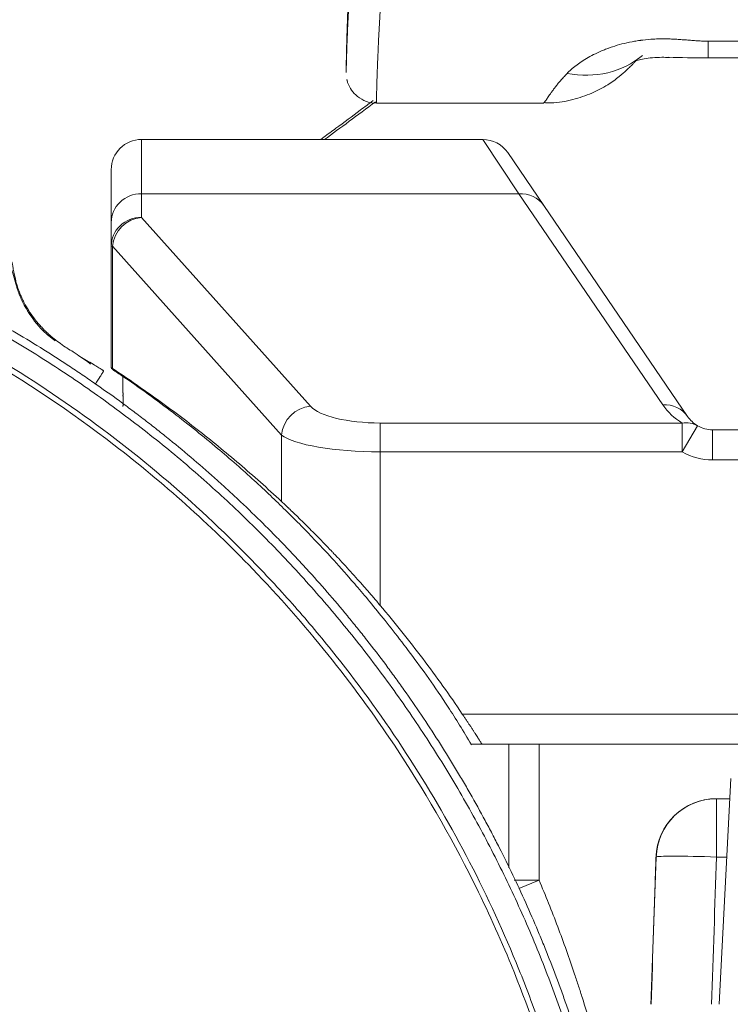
# Model space of a CAD drawing. Header units: millimetres. Extents: x -8 to 594, y 0 to 420.
# Tile 203 of 249: x 450.45 to 456.33, y 131.29 to 139.43. Entities that reach past the tile are written whole.
import ezdxf

# ---------------------------------------------------------------- set-up
doc = ezdxf.new("R2010")
doc.units = ezdxf.units.MM
doc.layers.add('1', color=7, linetype='Continuous', true_color=0xffffff)
doc.styles.add('Calibri', font='txt')
doc.dimstyles.get("Standard").update_dxf_attribs({"dimtxt": 0.18, "dimasz": 0.18, "dimexe": 0.18, "dimexo": 0.0625, "dimgap": 0.09, "dimtad": 0, "dimtih": 1, "dimtoh": 1, "dimdec": 4, "dimzin": 0, "dimdsep": 46, "dimtxsty": 'Standard', "dimcen": 0.09, "dimadec": 0, "dimazin": 0, "dimtfac": 1, "dimtdec": 4, "dimtofl": 0, "dimtmove": 0, "dimatfit": 3, "dimfxl": 0, "dimtolj": 1, "dimtzin": 0, "dimarcsym": 0})

# ---------------------------------------------------------------- blocks, each defined once
blk = doc.blocks.new('_U4')
at = {"layer": '1', "color": 18, "lineweight": 13}
for p, q in [((441.596, 117.4492), (441.596, 177.8884)), ((513.7049, 117.4492), (513.7049, 177.8884)), ((441.596, 175.8884), (471.2154, 175.8884)), ((513.7049, 175.8884), (483.6683, 175.8884))]:
    blk.add_line(p, q, dxfattribs=at)
at = {"layer": '1', "color": 18}
for points in [[(441.596, 175.8884), (445.096, 176.8262), (445.096, 174.9506)], [(513.7049, 175.8884), (510.2049, 174.9506), (510.2049, 176.8262)]]:
    blk.add_solid(points, dxfattribs=at)
at = {"layer": '1', "color": 18, "linetype": 'Continuous', "lineweight": 13, "char_height": 3.5, "attachment_point": 7, "line_spacing_factor": 1.399613, "style": 'Calibri'}
for s, insert in [('\\fCalibri|b0|i0;\\W1.0000;1.44', (472.9009, 172.9048)), ('\\fCalibri|b0|i0;\\W1.0000;DEFLATED TUBE WIDTH', (451.4174, 165.895))]:
    blk.add_mtext(s, dxfattribs=dict(at, insert=insert))

msp = doc.modelspace()

# ---------------------------------------------------------------- linework, layer by layer
at = {"layer": '1', "color": 155, "linetype": 'Continuous', "lineweight": 13}
for p, q in [((456.1492, 139.1189), (456.1492, 139.2562)), ((456.1492, 139.2562), (458.1492, 139.2562)), ((451.4586, 138.4438), (451.4586, 137.9954)), ((454.5811, 137.9954), (454.2833, 138.4438)), ((454.5811, 137.9954), (451.4586, 137.9954)), ((451.4586, 137.9954), (451.4586, 137.7993)), ((455.7717, 136.2501), (454.5811, 137.9954)), ((451.4586, 137.7993), (452.8573, 136.2385)), ((451.2086, 137.5612), (451.2183, 137.5612)), ((451.2183, 137.5612), (451.2183, 136.5501)), ((452.617, 136.0004), (451.2183, 137.5612)), ((453.4341, 136.0994), (455.9338, 136.0994)), ((453.4341, 136.0994), (453.4341, 135.8613)), ((455.9338, 136.0994), (455.9338, 135.8613)), ((456.0593, 136.0775), (455.9338, 135.8613)), ((456.1847, 135.7938), (456.1847, 136.0438)), ((452.617, 135.4515), (452.617, 136.0004)), ((455.9338, 135.8613), (453.4341, 135.8613)), ((453.4341, 135.8613), (453.4341, 134.5918)), ((475.0319, 135.7938), (456.1847, 135.7938)), ((454.1137, 133.6938), (475.0319, 133.6938)), ((454.7484, 133.4438), (454.7484, 132.3212)), ((456.2177, 132.5112), (456.2177, 132.9938)), ((456.3019, 132.5112), (456.2177, 132.5112)), ((454.7484, 132.3212), (454.5429, 132.3212)), ((454.5802, 132.2502), (454.7484, 132.3212))]:
    msp.add_line(p, q, dxfattribs=at)
at = {"layer": '1', "color": 155, "linetype": 'Continuous', "lineweight": 18}
for p, q in [((456.1492, 139.1189), (458.1492, 139.1189)), ((453.4026, 138.7438), (454.7869, 138.7438)), ((451.4586, 138.4438), (454.2833, 138.4438)), ((454.4898, 138.3347), (454.7876, 137.8981)), ((451.2086, 137.7573), (451.2086, 138.1938)), ((454.7876, 137.8981), (455.9782, 136.1529)), ((451.2086, 137.5612), (451.2086, 137.7573)), ((451.2086, 136.5565), (451.2086, 137.5612)), ((451.3056, 136.2433), (451.3057, 136.2394)), ((451.3057, 136.24), (451.3057, 136.2421)), ((451.3059, 136.2374), (451.3059, 136.2375)), ((456.1847, 136.0438), (475.0319, 136.0438)), ((475.0319, 133.4438), (454.2762, 133.4438)), ((454.4984, 132.4213), (454.4984, 133.4438)), ((456.2378, 131.2938), (456.3356, 133.1595)), ((456.2177, 132.9938), (456.327, 132.9938))]:
    msp.add_line(p, q, dxfattribs=at)
for centre, start, end in [((451.4586, 138.1938), 90, 180), ((454.2833, 138.1938), 34.30239, 90), ((456.1847, 136.2938), 214.30239, 239.87999), ((456.1847, 136.2938), 239.87999, 270)]:
    msp.add_arc(centre, 0.25, start, end, dxfattribs=at)
at = {"layer": '1', "color": 155, "linetype": 'Continuous', "lineweight": 13}
for centre, start, end in [((456.1847, 136.5319), 214.30239, 239.87999), ((456.1847, 136.2938), 239.87999, 270)]:
    msp.add_arc(centre, 0.5, start, end, dxfattribs=at)
for centre, major_axis, ratio, start_param, end_param in [((454.9799, 139.919), (-0.5917, 0.8061), 0.831409, 2.418299, 3.190698), ((451.4586, 137.7573), (0.25, 0), 0.952424, 1.570796, 3.141593), ((454.5811, 137.7573), (0.2065, 0.1409), 0.932481, 0, 1.004217), ((451.4586, 137.5612), (0.25, 0), 0.952424, 1.570796, 3.141593), ((451.4586, 137.5612), (0.1862, 0.1668), 0.918777, 0.882011, 2.3687), ((452.8573, 136.0004), (0.1862, 0.1668), 0.918777, 0.882011, 2.3687), ((453.4341, 136.2914), (-0.6, 0), 0.32, 0.279253, 1.570796), ((455.7717, 136.012), (0.2065, 0.1409), 0.932481, 0, 1.004217), ((455.9338, 135.8613), (-0.1255, -0.2162), 0.843155, 3.141593, 3.744264), ((453.4341, 136.0533), (-0.85, 0), 0.225882, 0.279253, 1.570796), ((456.2177, 132.4938), (0, -0.5), 0.999999, 3.141593, 4.677336), ((456.2177, 132.4938), (0.4997, -0.0175), 0.034878, 1.572017, 3.139948)]:
    msp.add_ellipse(centre, major_axis=major_axis, ratio=ratio, start_param=start_param, end_param=end_param, dxfattribs=at)
at = {"layer": '1', "color": 155, "linetype": 'Continuous', "lineweight": 18}
for centre, major_axis, ratio, start_param, end_param in [((456.1492, 139.138), (-0.5453, 0), 0.034902, 0.926868, 1.570796), ((456.2163, 132.4938), (0, -0.5), 0.999999, 3.151478, 4.677808)]:
    msp.add_ellipse(centre, major_axis=major_axis, ratio=ratio, start_param=start_param, end_param=end_param, dxfattribs=at)
for points, knots in [([(453.5585, 142.4138), (453.5462, 142.3608), (453.5222, 142.2549), (453.4993, 142.1488), (453.4825, 142.0693), (453.477, 142.0427), (453.4703, 142.0096), (453.4689, 142.0029), (453.4662, 141.9897), (453.4649, 141.983), (453.4608, 141.9631), (453.4582, 141.9499), (453.445, 141.8837), (453.4246, 141.7784), (453.396, 141.622), (453.3693, 141.4672), (453.3445, 141.314), (453.3292, 141.213), (453.3144, 141.1126), (453.3073, 141.0626), (453.2971, 140.9881), (453.2938, 140.9634), (453.2897, 140.9325), (453.2889, 140.9264), (453.2872, 140.9141), (453.2848, 140.8957), (453.2762, 140.8285), (453.263, 140.7206), (453.2471, 140.5809), (453.2329, 140.4454), (453.2203, 140.3141), (453.2128, 140.2293), (453.2058, 140.146), (453.2025, 140.1051), (453.1986, 140.0549), (453.1979, 140.0449), (453.1968, 140.0299), (453.1964, 140.025), (453.1957, 140.0151), (453.1939, 139.9904), (453.1921, 139.9661), (453.1882, 139.9087), (453.1833, 139.8344), (453.1771, 139.7291), (453.1719, 139.6302), (453.1675, 139.5376), (453.1651, 139.4801), (453.163, 139.4248), (453.162, 139.3982), (453.161, 139.3696), (453.1609, 139.3664), (453.1607, 139.3601), (453.1606, 139.357), (453.1603, 139.3476), (453.1597, 139.3292), (453.1591, 139.3116), (453.1581, 139.2772), (453.1569, 139.234), (453.1555, 139.1769), (453.1544, 139.1275), (453.1537, 139.0858), (453.1533, 139.0632), (453.1531, 139.0482), (453.153, 139.0435), (453.1529, 139.037), (453.1529, 139.0339), (453.1528, 139.0309), (453.1528, 139.029), (453.1528, 139.028), (453.1527, 139.0198), (453.1526, 139.0138), (453.1525, 139.0047), (453.1525, 138.9983), (453.1526, 138.9969), (453.1528, 139.0036), (453.1531, 139.0183), (453.1535, 139.0336), (453.1538, 139.0471), (453.1539, 139.052), (453.1541, 139.0585), (453.1541, 139.0598), (453.1542, 139.0625), (453.1542, 139.0639), (453.1543, 139.068), (453.1544, 139.0709), (453.1548, 139.0856), (453.1552, 139.0986), (453.156, 139.1273), (453.1569, 139.1585), (453.1587, 139.2128), (453.161, 139.2746), (453.164, 139.3438), (453.1664, 139.395), (453.168, 139.4287), (453.1685, 139.4389), (453.1691, 139.4492), (453.1694, 139.4562), (453.1696, 139.4597), (453.1705, 139.4773), (453.1713, 139.4916), (453.1737, 139.5354), (453.1755, 139.5656), (453.1793, 139.6281), (453.1835, 139.6926), (453.1908, 139.7953), (453.1993, 139.904), (453.2092, 140.0187), (453.2167, 140.0991), (453.2212, 140.1455), (453.2217, 140.1507), (453.2227, 140.161), (453.2233, 140.1663), (453.2248, 140.1819), (453.228, 140.2133), (453.2313, 140.2451), (453.2381, 140.3091), (453.2428, 140.3525), (453.2529, 140.4404), (453.2635, 140.5297), (453.2811, 140.6672), (453.3004, 140.8085), (453.3217, 140.9535), (453.3371, 141.0526), (453.3462, 141.109), (453.3472, 141.1153), (453.3493, 141.1279), (453.3523, 141.1468), (453.3596, 141.1909), (453.366, 141.2288), (453.379, 141.3048), (453.388, 141.3557), (453.4064, 141.4579), (453.4255, 141.5604), (453.4559, 141.7153), (453.4881, 141.8713), (453.5222, 142.0285), (453.5462, 142.134), (453.5585, 142.1869)], [0, 0, 0, 0, 0.015625, 0.03125, 0.03125, 0.039063, 0.039063, 0.041016, 0.041016, 0.042969, 0.042969, 0.046875, 0.046875, 0.0625, 0.078125, 0.09375, 0.109375, 0.125, 0.125, 0.140625, 0.140625, 0.148438, 0.148438, 0.150391, 0.150391, 0.152344, 0.15625, 0.171875, 0.1875, 0.203125, 0.21875, 0.234375, 0.234375, 0.25, 0.25, 0.253906, 0.253906, 0.255859, 0.255859, 0.257813, 0.265625, 0.265625, 0.28125, 0.296875, 0.3125, 0.328125, 0.34375, 0.34375, 0.359375, 0.359375, 0.361328, 0.361328, 0.363281, 0.363281, 0.367188, 0.375, 0.375, 0.390625, 0.40625, 0.421875, 0.4375, 0.453125, 0.453125, 0.460938, 0.460938, 0.464844, 0.466797, 0.466797, 0.46875, 0.46875, 0.484375, 0.484375, 0.5, 0.515625, 0.53125, 0.546875, 0.5625, 0.5625, 0.570313, 0.570313, 0.572266, 0.572266, 0.574219, 0.574219, 0.578125, 0.578125, 0.59375, 0.59375, 0.609375, 0.625, 0.640625, 0.65625, 0.671875, 0.671875, 0.675781, 0.677734, 0.677734, 0.679688, 0.679688, 0.6875, 0.6875, 0.703125, 0.703125, 0.71875, 0.734375, 0.75, 0.765625, 0.78125, 0.78125, 0.783203, 0.783203, 0.785156, 0.785156, 0.789063, 0.796875, 0.796875, 0.8125, 0.8125, 0.828125, 0.84375, 0.859375, 0.875, 0.890625, 0.890625, 0.892578, 0.892578, 0.894531, 0.898438, 0.90625, 0.90625, 0.921875, 0.921875, 0.9375, 0.953125, 0.96875, 0.984375, 1, 1, 1, 1]), ([(455.5285, 139.0852), (455.5285, 139.0852), (455.5343, 139.088), (455.5658, 139.0989), (455.6161, 139.1108), (455.6861, 139.121), (455.7594, 139.1235), (455.8064, 139.1224), (455.827, 139.1214)], [0, 0, 0, 0, 0.158184, 0.331521, 0.506544, 0.678405, 0.859891, 1, 1, 1, 1]), ([(454.7869, 138.748), (454.8076, 138.7463), (454.8888, 138.743), (455.0249, 138.7688), (455.1825, 138.8211), (455.3115, 138.8895), (455.4082, 138.9584), (455.4716, 139.0139), (455.5066, 139.0483), (455.5284, 139.0707), (455.5423, 139.0853), (455.5632, 139.106), (455.5695, 139.1117), (455.5705, 139.112)], [0, 0, 0, 0, 0.03965, 0.156094, 0.26287, 0.359183, 0.438121, 0.498924, 0.546105, 0.595424, 0.675698, 0.805626, 1, 1, 1, 1]), ([(453.1587, 138.9405), (453.159, 138.9382), (453.1636, 138.9119), (453.185, 138.8648), (453.2319, 138.8056), (453.2996, 138.7623), (453.3624, 138.7408), (453.3976, 138.7457), (453.4033, 138.7468)], [0, 0, 0, 0, 0.021282, 0.241187, 0.443301, 0.684443, 0.948905, 1, 1, 1, 1]), ([(453.3755, 138.7651), (453.3402, 138.7385), (453.3049, 138.7121), (453.2022, 138.6355), (453.1349, 138.5856), (453.0342, 138.5117), (453.0007, 138.4872), (452.9579, 138.456), (452.9484, 138.4491), (452.9389, 138.4422)], [0, 0, 0, 0, 0.241626, 0.241626, 0.703627, 0.703627, 0.934627, 0.934627, 1, 1, 1, 1]), ([(451.037, 136.5861), (451.0373, 136.5869), (451.0301, 136.5934), (451.001, 136.6148), (450.9562, 136.6458), (450.9064, 136.6795), (450.85, 136.715), (450.7986, 136.7479), (450.7516, 136.7822), (450.7115, 136.8157), (450.691, 136.8339), (450.6765, 136.8474), (450.6618, 136.8615), (450.6414, 136.8819), (450.605, 136.921), (450.5716, 136.9614), (450.5276, 137.0241), (450.4958, 137.0788), (450.4749, 137.1205), (450.4618, 137.1492), (450.4505, 137.1766), (450.4369, 137.2127), (450.4241, 137.2535), (450.4074, 137.3231), (450.3988, 137.3719), (450.3926, 137.4017), (450.3856, 137.4457), (450.3303, 137.4967), (450.2427, 137.5456), (450.1227, 137.5939), (449.9149, 137.6798), (449.6505, 137.7827), (449.3798, 137.884), (449.0356, 138.0066), (448.6167, 138.1469), (448.1311, 138.2937), (447.5004, 138.4688), (446.7302, 138.5959), (445.8527, 138.6771), (444.9971, 138.695), (444.1187, 138.6548), (443.2387, 138.556), (442.4977, 138.4083), (441.9685, 138.2548), (441.4989, 138.1105), (441.0672, 137.962), (440.6897, 137.8215), (440.4278, 137.7186), (440.2062, 137.6278), (440.009, 137.543), (439.8701, 137.4806), (439.8024, 137.4462), (439.7676, 137.411), (439.7672, 137.3794), (439.7486, 137.3414), (439.7319, 137.296), (439.7266, 137.2784), (439.7206, 137.2578), (439.7169, 137.241), (439.7137, 137.2258), (439.7101, 137.2088), (439.701, 137.1703), (439.6687, 137.0648), (439.6185, 136.9625), (439.5625, 136.876), (439.5164, 136.8172), (439.4845, 136.7806), (439.4567, 136.7516), (439.4358, 136.7313), (439.4153, 136.7121), (439.39, 136.6899), (439.351, 136.6579), (439.3118, 136.6291), (439.2413, 136.5777), (439.1897, 136.5324), (439.1374, 136.4868), (439.1126, 136.4665), (439.1111, 136.4652)], [0, 0, 0, 0, 0.02277, 0.043969, 0.066281, 0.08827, 0.101129, 0.110605, 0.116869, 0.118958, 0.119807, 0.120575, 0.121312, 0.122077, 0.123872, 0.128451, 0.13221, 0.1351, 0.136324, 0.137478, 0.138638, 0.139873, 0.142783, 0.146513, 0.1601, 0.178612, 0.205363, 0.22599, 0.244587, 0.268439, 0.295973, 0.311391, 0.327937, 0.345633, 0.364451, 0.38432, 0.405129, 0.438159, 0.472293, 0.504532, 0.534664, 0.571484, 0.604494, 0.619647, 0.633873, 0.6621, 0.677596, 0.693941, 0.711083, 0.729018, 0.754143, 0.780503, 0.805416, 0.835564, 0.85721, 0.864901, 0.8679, 0.869043, 0.87002, 0.870488, 0.870966, 0.872019, 0.874872, 0.884869, 0.891241, 0.893717, 0.895744, 0.897443, 0.898236, 0.899033, 0.900764, 0.90286, 0.908585, 0.916699, 0.955506, 0.997331, 1, 1, 1, 1]), ([(445.0212, 138.3133), (445.0663, 138.3133), (445.1114, 138.313), (445.2016, 138.3119), (445.2466, 138.311), (445.3818, 138.3076), (445.4718, 138.3041), (445.6518, 138.295), (445.7417, 138.2894), (445.9214, 138.2757), (446.1009, 138.2598), (446.2797, 138.2395), (446.3913, 138.2253), (446.4137, 138.2224), (446.4583, 138.2165), (446.4806, 138.2135), (446.5474, 138.2041), (446.5919, 138.1976), (446.7253, 138.1773), (446.814, 138.1627), (446.9467, 138.139), (446.9909, 138.1308), (447.0791, 138.1139), (447.1232, 138.1052), (447.2112, 138.0872), (447.2551, 138.0779), (447.3428, 138.0588), (447.3866, 138.049), (447.5178, 138.0186), (447.692, 137.976), (447.8648, 137.9291), (447.9725, 137.8984), (447.994, 137.8922), (448.0369, 137.8796), (448.0584, 137.8733), (448.1227, 137.8541), (448.1654, 137.841), (448.2934, 137.801), (448.3784, 137.7732), (448.5051, 137.73), (448.5473, 137.7154), (448.6314, 137.6855), (448.6733, 137.6704), (448.757, 137.6395), (448.7987, 137.6238), (448.8819, 137.5919), (448.9234, 137.5757), (449.0475, 137.5262), (449.1298, 137.4923), (449.2932, 137.4224), (449.3744, 137.3864), (449.4752, 137.3402), (449.4954, 137.3309), (449.5356, 137.3122), (449.5557, 137.3027), (449.6158, 137.2743), (449.7356, 137.2166), (449.8541, 137.1568), (449.9718, 137.0955), (450.0108, 137.0748), (450.0887, 137.033), (450.1275, 137.0119), (450.2048, 136.9691), (450.2432, 136.9475), (450.3199, 136.9039), (450.3581, 136.8818), (450.4721, 136.8149), (450.6229, 136.7239), (450.771, 136.6293), (450.8811, 136.5571), (450.9176, 136.5328), (450.9904, 136.4837), (451.0265, 136.459), (451.1346, 136.3841), (451.2059, 136.3334), (451.3118, 136.256), (451.3469, 136.23), (451.4168, 136.1776), (451.4515, 136.1511), (451.5207, 136.0979), (451.5551, 136.071), (451.6235, 136.017), (451.6575, 135.9897), (451.7591, 135.9074), (451.8928, 135.7962), (452.0235, 135.6818), (452.1204, 135.5949), (452.1525, 135.5658), (452.2163, 135.5071), (452.3114, 135.4185), (452.4047, 135.3284), (452.4967, 135.2371), (452.5272, 135.2066), (452.5878, 135.145), (452.6179, 135.1141), (452.6776, 135.0519), (452.7072, 135.0206), (452.7661, 134.9577), (452.7954, 134.9261), (452.8825, 134.8307), (452.9968, 134.7023), (453.1078, 134.5714), (453.1897, 134.4723), (453.2168, 134.4391), (453.2706, 134.3724), (453.3506, 134.2719), (453.4285, 134.1701), (453.5052, 134.0675), (453.5305, 134.0331), (453.5682, 133.9814), (453.5807, 133.9641), (453.6056, 133.9295), (453.618, 133.9121), (453.729, 133.7556), (453.824, 133.6145), (453.9611, 133.3996), (454.0059, 133.3275), (454.0717, 133.2186), (454.0934, 133.1821), (454.1364, 133.1091), (454.2001, 132.9992), (454.2617, 132.8882), (454.3219, 132.7767), (454.3418, 132.7394), (454.381, 132.6645), (454.4004, 132.627), (454.4578, 132.5142), (454.4952, 132.4386), (454.568, 132.2866), (454.6034, 132.2102), (454.6725, 132.0567), (454.706, 131.9795), (454.755, 131.8633), (454.771, 131.8245), (454.8027, 131.7467), (454.8183, 131.7078), (454.8644, 131.5906), (454.8941, 131.5122), (454.9373, 131.3941), (454.9515, 131.3547), (454.9793, 131.2756), (454.993, 131.2361), (455.0333, 131.1171), (455.0592, 131.0375), (455.0967, 130.9178), (455.1089, 130.8779), (455.1329, 130.7978), (455.1447, 130.7577), (455.1792, 130.6372), (455.2013, 130.5566), (455.233, 130.4355), (455.2433, 130.3951), (455.2635, 130.3141), (455.293, 130.1925), (455.3203, 130.0705), (455.3462, 129.9482), (455.3546, 129.9074), (455.3709, 129.8257), (455.3788, 129.7848), (455.4018, 129.6621), (455.4162, 129.5801), (455.4363, 129.4569), (455.4428, 129.4158), (455.4552, 129.3335), (455.4612, 129.2924), (455.4784, 129.1688), (455.4889, 129.0863), (455.5033, 128.9624), (455.5078, 128.9211), (455.5164, 128.8384), (455.5286, 128.7144), (455.5386, 128.5902), (455.5472, 128.4659), (455.5498, 128.4244), (455.5546, 128.3415), (455.561, 128.217), (455.5652, 128.0926), (455.5681, 127.9681), (455.5688, 127.9265), (455.5697, 127.8435), (455.5699, 127.802), (455.5699, 127.6774), (455.5689, 127.5944), (455.566, 127.4698), (455.5648, 127.4283), (455.5619, 127.3453), (455.5569, 127.2209), (455.5497, 127.0965), (455.5411, 126.9722), (455.5379, 126.9308), (455.5312, 126.848), (455.5204, 126.7238), (455.5075, 126.5998), (455.4931, 126.476), (455.4881, 126.4348), (455.4775, 126.3523), (455.472, 126.3111), (455.4547, 126.1875), (455.4422, 126.1053), (455.4221, 125.9821), (455.4151, 125.941), (455.4007, 125.8591), (455.3784, 125.7362), (455.354, 125.6137), (455.328, 125.4915), (455.3192, 125.4508), (455.3009, 125.3694), (455.2728, 125.2476), (455.2426, 125.1262), (455.2109, 125.0051), (455.2001, 124.9648), (455.178, 124.8842), (455.1667, 124.844), (455.1322, 124.7236), (455.1082, 124.6435), (455.0583, 124.4839), (455.0323, 124.4043), (454.9786, 124.2458), (454.9508, 124.1668), (454.9076, 124.0487), (454.893, 124.0094), (454.8632, 123.931), (454.8481, 123.8919), (454.8021, 123.7747), (454.7705, 123.697), (454.7216, 123.5808), (454.7051, 123.5422), (454.6715, 123.4651), (454.6545, 123.4266), (454.6028, 123.3115), (454.5673, 123.2351), (454.4945, 123.0831), (454.4199, 122.9318), (454.3416, 122.7822), (454.2914, 122.6892), (454.2813, 122.6707), (454.261, 122.6336), (454.2508, 122.6151), (454.22, 122.5596), (454.1577, 122.449), (454.0934, 122.3394), (454.0276, 122.2305), (454.0055, 122.1944), (453.9607, 122.1222), (453.9381, 122.0863), (453.8924, 122.0147), (453.8694, 121.979), (453.8228, 121.9079), (453.7993, 121.8724), (453.728, 121.7665), (453.6312, 121.6263), (453.5308, 121.4883), (453.467, 121.4028), (453.4541, 121.3857), (453.4284, 121.3516), (453.4154, 121.3346), (453.3764, 121.2837), (453.2978, 121.1823), (453.2172, 121.0823), (453.1353, 120.9832), (453.1078, 120.9503), (453.0523, 120.8848), (453.0244, 120.8522), (452.968, 120.7873), (452.9396, 120.7551), (452.8824, 120.6909), (452.8536, 120.6589), (452.7665, 120.5636), (452.7076, 120.5007), (452.5882, 120.3763), (452.5277, 120.3148), (452.4356, 120.2235), (452.4047, 120.1933), (452.3425, 120.1331), (452.2486, 120.0435), (452.1529, 119.9555), (452.056, 119.8687), (452.0235, 119.8399), (451.9581, 119.7827), (451.9252, 119.7543), (451.859, 119.6979), (451.8257, 119.6699), (451.7588, 119.6143), (451.7251, 119.5866), (451.6236, 119.5044), (451.4867, 119.3963), (451.3469, 119.2915), (451.2409, 119.2141), (451.2054, 119.1885), (451.1341, 119.1378), (451.0982, 119.1127), (450.9901, 119.0379), (450.9174, 118.9889), (450.8072, 118.9167), (450.7703, 118.8929), (450.6962, 118.8456), (450.659, 118.8222), (450.5842, 118.7759), (450.5278, 118.7414), (450.4711, 118.7075), (450.4333, 118.685), (450.4143, 118.6738), (450.3192, 118.6181), (450.1658, 118.5309), (450.01, 118.4475), (449.8923, 118.3863), (449.8529, 118.3661), (449.7738, 118.3263), (449.6548, 118.2673), (449.5345, 118.2105), (449.4134, 118.1551), (449.3729, 118.1369), (449.312, 118.11), (449.2916, 118.1011), (449.2508, 118.0834), (449.1896, 118.0571), (449.1075, 118.0227), (449.0457, 117.9975), (449.0044, 117.9808), (448.9838, 117.9725), (448.8803, 117.9314), (448.7139, 117.8678), (448.5456, 117.8083), (448.4188, 117.7652), (448.3764, 117.7511), (448.2914, 117.7235), (448.2488, 117.7099), (448.1208, 117.67), (448.035, 117.6445), (447.9059, 117.6078), (447.8627, 117.5958), (447.7978, 117.5783), (447.7762, 117.5725), (447.7329, 117.5611), (447.6678, 117.5441), (447.6026, 117.5278), (447.5154, 117.5066), (447.4718, 117.4962), (447.3406, 117.466), (447.2529, 117.447), (447.0769, 117.4112), (446.9887, 117.3944), (446.8559, 117.3708), (446.8116, 117.3632), (446.7228, 117.3486), (446.6784, 117.3416), (446.545, 117.3214), (446.4559, 117.309), (446.322, 117.2922), (446.2773, 117.2868), (446.2102, 117.2792), (446.1878, 117.2768), (446.143, 117.272), (446.0311, 117.2604), (445.9189, 117.2505), (445.7842, 117.2404), (445.7393, 117.2373), (445.6493, 117.2316), (445.6043, 117.2291), (445.5143, 117.2246), (445.4693, 117.2226), (445.3792, 117.2192), (445.3341, 117.2178), (445.1989, 117.2144), (445.1088, 117.2133), (445.0186, 117.2133)], [0, 0, 0, 0, 0.003906, 0.003906, 0.007813, 0.007813, 0.015625, 0.015625, 0.023438, 0.023438, 0.03125, 0.039063, 0.039063, 0.041016, 0.041016, 0.042969, 0.042969, 0.046875, 0.046875, 0.054688, 0.054688, 0.058594, 0.058594, 0.0625, 0.0625, 0.066406, 0.066406, 0.070313, 0.070313, 0.078125, 0.085937, 0.085937, 0.087891, 0.087891, 0.089844, 0.089844, 0.09375, 0.09375, 0.101562, 0.101562, 0.105469, 0.105469, 0.109375, 0.109375, 0.113281, 0.113281, 0.117187, 0.117187, 0.125, 0.125, 0.132812, 0.132812, 0.134766, 0.134766, 0.136719, 0.136719, 0.140625, 0.148437, 0.148437, 0.152344, 0.152344, 0.15625, 0.15625, 0.160156, 0.160156, 0.164062, 0.164062, 0.171875, 0.179687, 0.179687, 0.183594, 0.183594, 0.1875, 0.1875, 0.195312, 0.195312, 0.199219, 0.199219, 0.203125, 0.203125, 0.207031, 0.207031, 0.210937, 0.210937, 0.21875, 0.226562, 0.226562, 0.230469, 0.230469, 0.234375, 0.242187, 0.242187, 0.246094, 0.246094, 0.25, 0.25, 0.253906, 0.253906, 0.257812, 0.257812, 0.265625, 0.273437, 0.273437, 0.277344, 0.277344, 0.28125, 0.289062, 0.289062, 0.292969, 0.292969, 0.294922, 0.294922, 0.296875, 0.296875, 0.3125, 0.3125, 0.320312, 0.320312, 0.324219, 0.324219, 0.328125, 0.335937, 0.335937, 0.339844, 0.339844, 0.34375, 0.34375, 0.351562, 0.351562, 0.359375, 0.359375, 0.367187, 0.367187, 0.371094, 0.371094, 0.375, 0.375, 0.382812, 0.382812, 0.386719, 0.386719, 0.390625, 0.390625, 0.398437, 0.398437, 0.402344, 0.402344, 0.40625, 0.40625, 0.414062, 0.414062, 0.417969, 0.417969, 0.421875, 0.429687, 0.429687, 0.433594, 0.433594, 0.4375, 0.4375, 0.445312, 0.445312, 0.449219, 0.449219, 0.453125, 0.453125, 0.460937, 0.460937, 0.464844, 0.464844, 0.46875, 0.476562, 0.476562, 0.480469, 0.480469, 0.484375, 0.492187, 0.492187, 0.496094, 0.496094, 0.5, 0.5, 0.507812, 0.507812, 0.511719, 0.511719, 0.515625, 0.523437, 0.523437, 0.527344, 0.527344, 0.53125, 0.539062, 0.539062, 0.542969, 0.542969, 0.546875, 0.546875, 0.554687, 0.554687, 0.558594, 0.558594, 0.5625, 0.570312, 0.570312, 0.574219, 0.574219, 0.578125, 0.585937, 0.585937, 0.589844, 0.589844, 0.59375, 0.59375, 0.601562, 0.601562, 0.609375, 0.609375, 0.617187, 0.617187, 0.621094, 0.621094, 0.625, 0.625, 0.632812, 0.632812, 0.636719, 0.636719, 0.640625, 0.640625, 0.648437, 0.648437, 0.65625, 0.664062, 0.664062, 0.666016, 0.666016, 0.667969, 0.667969, 0.671875, 0.679687, 0.679687, 0.683594, 0.683594, 0.6875, 0.6875, 0.691406, 0.691406, 0.695312, 0.695312, 0.703125, 0.710938, 0.710938, 0.712891, 0.712891, 0.714844, 0.714844, 0.71875, 0.726563, 0.726563, 0.730469, 0.730469, 0.734375, 0.734375, 0.738281, 0.738281, 0.742188, 0.742188, 0.75, 0.75, 0.757813, 0.757813, 0.761719, 0.761719, 0.765625, 0.773438, 0.773438, 0.777344, 0.777344, 0.78125, 0.78125, 0.785156, 0.785156, 0.789063, 0.789063, 0.796875, 0.804688, 0.804688, 0.808594, 0.808594, 0.8125, 0.8125, 0.820313, 0.820313, 0.824219, 0.824219, 0.828125, 0.828125, 0.832031, 0.833984, 0.833984, 0.835938, 0.835938, 0.84375, 0.851563, 0.851563, 0.855469, 0.855469, 0.859375, 0.867188, 0.867188, 0.871094, 0.871094, 0.873047, 0.873047, 0.875, 0.878906, 0.880859, 0.880859, 0.882813, 0.882813, 0.890625, 0.898438, 0.898438, 0.902344, 0.902344, 0.90625, 0.90625, 0.914063, 0.914063, 0.917969, 0.917969, 0.919922, 0.919922, 0.921875, 0.925781, 0.925781, 0.929688, 0.929688, 0.9375, 0.9375, 0.945313, 0.945313, 0.949219, 0.949219, 0.953125, 0.953125, 0.960938, 0.960938, 0.964844, 0.964844, 0.966797, 0.966797, 0.96875, 0.976563, 0.976563, 0.980469, 0.980469, 0.984375, 0.984375, 0.988281, 0.988281, 0.992188, 0.992188, 1, 1, 1, 1]), ([(445.0187, 117.6477), (445.7265, 117.6476), (446.4243, 117.7191), (447.2845, 117.8957), (447.4564, 117.9356), (447.7958, 118.0234), (447.9636, 118.0713), (448.461, 118.227), (448.785, 118.3465), (449.4181, 118.6161), (449.7271, 118.7662), (450.3303, 119.0971), (450.6254, 119.2787), (451.4699, 119.8577), (451.9846, 120.2915), (452.5704, 120.8912), (452.6846, 121.014), (452.9072, 121.2654), (453.0156, 121.3941), (453.3287, 121.7849), (453.5225, 122.053), (454.0612, 122.8793), (454.3635, 123.4592), (454.6699, 124.2206), (454.7273, 124.3741), (454.8339, 124.6821), (454.8833, 124.8367), (455.0196, 125.3028), (455.0948, 125.6162), (455.2145, 126.2483), (455.259, 126.567), (455.3023, 127.0491), (455.3129, 127.2105), (455.3261, 127.5346), (455.3287, 127.6973), (455.322, 128.5062), (455.254, 129.1451), (455.0618, 130.0912), (454.9826, 130.4046), (454.8407, 130.8715), (454.7894, 131.027), (454.6795, 131.3352), (454.621, 131.4877), (454.3111, 132.2415), (454.0084, 132.8182), (453.4707, 133.6435), (453.2775, 133.9119), (452.9656, 134.304), (452.8578, 134.4331), (452.6372, 134.6848), (452.524, 134.8078), (451.9442, 135.4088), (451.436, 135.8446), (450.6036, 136.4278), (450.3139, 136.6105), (449.7111, 136.9496), (449.4031, 137.1031), (448.4588, 137.5163), (447.803, 137.729), (446.9479, 137.9111), (446.7747, 137.9433), (446.4265, 137.9987), (446.2524, 138.0217), (445.7301, 138.0771), (445.3818, 138.0958), (444.6851, 138.0967), (444.3367, 138.079), (443.8141, 138.025), (443.6399, 138.0024), (443.2914, 137.9479), (443.1181, 137.9162), (442.2617, 137.7361), (441.6025, 137.5243), (440.6507, 137.1098), (440.3383, 136.9545), (439.7384, 136.6179), (439.4495, 136.4364), (438.8931, 136.0478), (438.6255, 135.8407), (438.2399, 135.5114), (438.1139, 135.3985), (437.8673, 135.1663), (437.7469, 135.0473), (437.1634, 134.4423), (436.7516, 133.9232), (436.2117, 133.095), (436.0447, 132.8104), (435.7376, 132.225), (435.5995, 131.9281), (435.2296, 131.025), (435.0418, 130.4067), (434.8811, 129.6134), (434.8526, 129.4537), (434.8034, 129.1322), (434.7826, 128.9706), (434.7324, 128.4876), (434.7146, 128.1661), (434.7079, 127.2034), (434.7652, 126.5639), (434.9165, 125.7676), (434.9508, 125.6082), (435.0274, 125.291), (435.0695, 125.1338), (435.2069, 124.6664), (435.3135, 124.3603), (435.6772, 123.4587), (435.9781, 122.8795), (436.4319, 122.1844), (436.5267, 122.0467), (436.7221, 121.7774), (436.8229, 121.6453), (437.1347, 121.2569), (437.355, 121.0084), (437.8205, 120.532), (438.0657, 120.3043), (438.4527, 119.9787), (438.5849, 119.8728), (438.856, 119.6667), (438.9953, 119.566), (439.7032, 119.0811), (440.3026, 118.7524), (441.2512, 118.3479), (441.5757, 118.228), (442.0756, 118.0716), (442.2449, 118.0232), (442.585, 117.9352), (442.7558, 117.8956), (443.2702, 117.79), (443.616, 117.7371), (444.3131, 117.6659), (444.6648, 117.6477), (445.0187, 117.6477)], [0, 0, 0, 0, 0.03125, 0.03125, 0.039062, 0.039062, 0.046875, 0.046875, 0.0625, 0.0625, 0.078125, 0.078125, 0.09375, 0.09375, 0.125, 0.125, 0.132813, 0.132813, 0.140625, 0.140625, 0.15625, 0.15625, 0.1875, 0.1875, 0.195312, 0.195312, 0.203125, 0.203125, 0.21875, 0.21875, 0.234375, 0.234375, 0.242188, 0.242188, 0.25, 0.25, 0.28125, 0.28125, 0.296875, 0.296875, 0.304688, 0.304688, 0.3125, 0.3125, 0.34375, 0.34375, 0.359375, 0.359375, 0.367188, 0.367188, 0.375, 0.375, 0.40625, 0.40625, 0.421875, 0.421875, 0.4375, 0.4375, 0.46875, 0.46875, 0.476563, 0.476563, 0.484375, 0.484375, 0.5, 0.5, 0.515625, 0.515625, 0.523438, 0.523438, 0.53125, 0.53125, 0.5625, 0.5625, 0.578125, 0.578125, 0.59375, 0.59375, 0.609375, 0.609375, 0.617188, 0.617188, 0.625, 0.625, 0.65625, 0.65625, 0.671875, 0.671875, 0.6875, 0.6875, 0.71875, 0.71875, 0.726562, 0.726562, 0.734375, 0.734375, 0.75, 0.75, 0.78125, 0.78125, 0.789062, 0.789062, 0.796875, 0.796875, 0.8125, 0.8125, 0.84375, 0.84375, 0.851563, 0.851563, 0.859375, 0.859375, 0.875, 0.875, 0.890625, 0.890625, 0.898438, 0.898438, 0.90625, 0.90625, 0.9375, 0.9375, 0.953125, 0.953125, 0.960938, 0.960938, 0.96875, 0.96875, 0.984375, 0.984375, 1, 1, 1, 1]), ([(445.0187, 117.6803), (445.6694, 117.6802), (447.0677, 117.8128), (448.7981, 118.3427), (450.6806, 119.28), (452.0753, 120.3637), (453.1722, 121.6244), (453.7683, 122.4794), (454.2234, 123.2913), (454.6523, 124.2419), (455.0113, 125.349), (455.2414, 126.6179), (455.3177, 128.0464), (455.152, 129.7301), (454.7105, 131.2167), (454.1411, 132.4721), (453.4852, 133.6053), (452.4966, 134.837), (451.3071, 135.9031), (450.1797, 136.6599), (448.789, 137.3659), (447.0877, 137.9072), (445.0321, 138.116), (442.9741, 137.912), (441.0543, 137.3055), (439.2172, 136.3), (437.6863, 135.0161), (436.5523, 133.602), (435.8951, 132.4656), (435.3256, 131.2068), (434.8854, 129.7173), (434.7014, 127.8238), (434.8644, 125.9416), (435.3856, 124.1389), (436.2869, 122.3655), (437.1905, 121.2128), (438.0955, 120.3218), (438.8597, 119.6782), (439.8886, 119.0134), (441.0778, 118.4316), (442.3327, 118.0003), (443.7055, 117.7355), (444.5951, 117.6804), (445.0187, 117.6803)], [0, 0, 0, 0, 0.029164, 0.062619, 0.081018, 0.12504, 0.143172, 0.159643, 0.174464, 0.187641, 0.209766, 0.230608, 0.25019, 0.279328, 0.312635, 0.324797, 0.345604, 0.375064, 0.399022, 0.419823, 0.437462, 0.470143, 0.499813, 0.529546, 0.562296, 0.590043, 0.624942, 0.654418, 0.675278, 0.68753, 0.720846, 0.750004, 0.779786, 0.812427, 0.840342, 0.874831, 0.881091, 0.899791, 0.921181, 0.937295, 0.96011, 0.981014, 1, 1, 1, 1]), ([(450.7446, 136.7789), (450.7097, 136.8046), (450.6201, 136.8788), (450.5334, 136.9938), (450.4807, 137.0883), (450.4522, 137.1498), (450.439, 137.1857), (450.4064, 137.2873), (450.3816, 137.4023), (450.3224, 137.461), (450.341, 137.474), (450.2666, 137.5147), (450.1343, 137.5568), (449.7897, 137.6989), (449.3352, 137.8769), (448.9924, 137.9975), (448.8573, 138.0426)], [0, 0, 0, 0, 0.020452, 0.055048, 0.06864, 0.080394, 0.102215, 0.124425, 0.217499, 0.318745, 0.431331, 0.547601, 0.667128, 0.79243, 0.92232, 1, 1, 1, 1]), ([(451.0767, 136.4186), (451.0916, 136.4427), (451.11, 136.4717), (451.13, 136.5054), (451.1394, 136.5192), (451.1432, 136.5266), (451.1454, 136.5291), (451.1461, 136.5306), (451.1462, 136.531), (451.1461, 136.5314), (451.1452, 136.5326), (451.1426, 136.5337), (451.139, 136.5361), (451.1332, 136.5396), (451.1224, 136.5463), (451.1014, 136.5591), (451.0477, 136.5919), (450.9989, 136.62), (450.9622, 136.6412)], [0, 0, 0, 0, 0.24192, 0.332268, 0.384657, 0.399714, 0.412768, 0.414346, 0.415699, 0.416926, 0.418158, 0.429236, 0.438269, 0.454732, 0.485193, 0.543009, 0.657151, 1, 1, 1, 1]), ([(451.2071, 136.5504), (451.2358, 136.5317), (451.3369, 136.4649), (451.5077, 136.3441), (451.713, 136.1919), (451.9029, 136.0434), (452.0738, 135.9033), (452.2421, 135.7589), (452.394, 135.6229), (452.528, 135.4981), (452.6592, 135.3716), (452.7841, 135.2467), (452.9041, 135.1221), (453.0021, 135.0179), (453.1718, 134.8304), (453.3983, 134.5655), (453.6751, 134.2117), (453.9457, 133.8378), (454.1229, 133.551), (454.1894, 133.4399)], [0, 0, 0, 0, 0.038782, 0.135207, 0.220864, 0.295793, 0.36003, 0.41282, 0.462133, 0.512472, 0.563851, 0.623511, 0.684542, 0.746377, 0.805624, 0.862179, 0.916637, 0.969663, 1, 1, 1, 1]), ([(451.2183, 136.5501), (451.2151, 136.5522), (451.2127, 136.5538), (451.2095, 136.5559), (451.2086, 136.5565), (451.2086, 136.5565)], [0, 0, 0, 0, 0.5, 0.5, 1, 1, 1, 1]), ([(451.2183, 136.5501), (451.3357, 136.4729), (451.4529, 136.3924), (451.687, 136.2246), (451.8038, 136.1372), (451.9786, 136.0005), (452.0369, 135.954), (452.1532, 135.8591), (452.2113, 135.8106), (452.3275, 135.7116), (452.4435, 135.6106), (452.5592, 135.5053), (452.617, 135.4515)], [0, 0, 0, 0, 0.25, 0.25, 0.5, 0.5, 0.625, 0.625, 0.75, 0.75, 0.875, 1, 1, 1, 1]), ([(451.3056, 136.4831), (451.3057, 136.47), (451.3057, 136.4576), (451.3058, 136.4416), (451.3058, 136.4374), (451.3058, 136.4293), (451.3058, 136.4254), (451.3059, 136.4138), (451.3059, 136.4066), (451.3059, 136.386), (451.306, 136.3737), (451.306, 136.3615), (451.306, 136.3602), (451.306, 136.3582), (451.306, 136.3575), (451.306, 136.3562), (451.306, 136.3555), (451.306, 136.3533), (451.306, 136.3517), (451.306, 136.349), (451.3061, 136.3481), (451.3061, 136.3467), (451.3061, 136.3462), (451.3061, 136.3452), (451.3061, 136.3447), (451.3061, 136.3407), (451.3061, 136.3382), (451.3061, 136.3363), (451.3061, 136.3359), (451.3061, 136.3353), (451.3061, 136.3349), (451.3061, 136.3339), (451.3061, 136.3333), (451.3061, 136.3301), (451.306, 136.3276), (451.306, 136.3241), (451.3061, 136.323), (451.3061, 136.3213), (451.3061, 136.3207), (451.3061, 136.3199), (451.3061, 136.3196), (451.3062, 136.319), (451.3062, 136.3188), (451.3062, 136.316), (451.3062, 136.313), (451.3062, 136.3088), (451.3062, 136.3079), (451.3062, 136.3066), (451.3062, 136.3061), (451.3062, 136.3052), (451.3062, 136.3048), (451.3062, 136.3026), (451.3062, 136.301), (451.3062, 136.2962), (451.3062, 136.2934), (451.3062, 136.2883), (451.3062, 136.286), (451.3062, 136.2754), (451.3062, 136.2695), (451.3062, 136.2634), (451.3062, 136.2627), (451.3062, 136.2614), (451.3062, 136.2607), (451.3061, 136.2589), (451.3062, 136.2577), (451.3062, 136.2565), (451.3062, 136.2564), (451.3062, 136.2561), (451.3062, 136.256), (451.3062, 136.2556), (451.3062, 136.2554), (451.3062, 136.2546), (451.3062, 136.254), (451.3061, 136.2524), (451.3061, 136.2512), (451.3061, 136.2489), (451.3061, 136.2477), (451.3061, 136.2453), (451.3061, 136.2442), (451.3061, 136.2428), (451.3061, 136.2426), (451.3061, 136.2422), (451.3061, 136.2421), (451.3061, 136.2418), (451.3061, 136.2417), (451.306, 136.2411), (451.306, 136.2407), (451.3059, 136.2397), (451.3059, 136.2393), (451.3059, 136.2383), (451.3059, 136.238), (451.306, 136.238), (451.306, 136.238), (451.306, 136.238), (451.306, 136.2379), (451.306, 136.2379), (451.306, 136.2379), (451.306, 136.2379), (451.306, 136.2379), (451.306, 136.2379), (451.306, 136.2379), (451.306, 136.2378), (451.306, 136.2378), (451.3059, 136.2376), (451.3059, 136.2376), (451.3059, 136.2375), (451.3059, 136.2375), (451.3059, 136.2375)], [0, 0, 0, 0, 0.02439, 0.02439, 0.033357, 0.033357, 0.042324, 0.042324, 0.060258, 0.060258, 0.096127, 0.096127, 0.10061, 0.10061, 0.102852, 0.102852, 0.105094, 0.105094, 0.109577, 0.109577, 0.111819, 0.111819, 0.11294, 0.11294, 0.114061, 0.114061, 0.123028, 0.123028, 0.12527, 0.12527, 0.127511, 0.127511, 0.131995, 0.131995, 0.149929, 0.149929, 0.158896, 0.158896, 0.163379, 0.163379, 0.165621, 0.165621, 0.167863, 0.167863, 0.185797, 0.185797, 0.190281, 0.190281, 0.192522, 0.192522, 0.194764, 0.194764, 0.203731, 0.203731, 0.221665, 0.221665, 0.239599, 0.239599, 0.311336, 0.311336, 0.320303, 0.320303, 0.32927, 0.32927, 0.347204, 0.347204, 0.349445, 0.349445, 0.351687, 0.351687, 0.356171, 0.356171, 0.365138, 0.365138, 0.383072, 0.383072, 0.401006, 0.401006, 0.41894, 0.41894, 0.423423, 0.423423, 0.425665, 0.425665, 0.427907, 0.427907, 0.436874, 0.436874, 0.454808, 0.454808, 0.490676, 0.490676, 0.49516, 0.49516, 0.497402, 0.497402, 0.499643, 0.499643, 0.50861, 0.50861, 0.526544, 0.526544, 0.670017, 0.670017, 0.956962, 0.956962, 1, 1, 1, 1]), ([(453.4341, 134.5918), (453.4149, 134.6144), (453.3766, 134.6593), (453.3382, 134.7036), (453.2998, 134.7475), (453.2806, 134.7693), (453.2421, 134.8125), (453.2228, 134.834), (453.1843, 134.8765), (453.165, 134.8976), (453.1265, 134.9395), (453.1072, 134.9602), (453.0783, 134.9911), (453.0687, 135.0013), (453.0543, 135.0166), (453.047, 135.0242), (453.0398, 135.0318), (453.035, 135.0369), (453.0326, 135.0394), (453.011, 135.0621), (452.992, 135.0819), (452.9546, 135.1206), (452.9361, 135.1395), (452.8997, 135.1766), (452.8818, 135.1946), (452.8467, 135.2299), (452.8294, 135.247), (452.7957, 135.2803), (452.7794, 135.2963), (452.7483, 135.3266), (452.7334, 135.341), (452.7051, 135.3683), (452.6917, 135.3811), (452.6776, 135.3945), (452.6761, 135.3959), (452.673, 135.3989), (452.6714, 135.4003), (452.6669, 135.4046), (452.6581, 135.413), (452.6443, 135.4259), (452.6345, 135.4352), (452.6253, 135.4438), (452.621, 135.4478), (452.617, 135.4515)], [0, 0, 0, 0, 0.0625, 0.125, 0.125, 0.1875, 0.1875, 0.25, 0.25, 0.3125, 0.3125, 0.375, 0.375, 0.40625, 0.40625, 0.421875, 0.429688, 0.429688, 0.4375, 0.4375, 0.5, 0.5, 0.5625, 0.5625, 0.625, 0.625, 0.6875, 0.6875, 0.75, 0.75, 0.8125, 0.8125, 0.875, 0.875, 0.882812, 0.882812, 0.890625, 0.890625, 0.90625, 0.9375, 0.96875, 0.96875, 1, 1, 1, 1]), ([(453.4341, 134.5918), (453.4947, 134.52), (453.5544, 134.4475), (453.6717, 134.3009), (453.7294, 134.2268), (453.8426, 134.0771), (453.8983, 134.0015), (454.0075, 133.8488), (454.0611, 133.7717), (454.1137, 133.6938)], [0, 0, 0, 0, 0.25, 0.25, 0.5, 0.5, 0.75, 0.75, 1, 1, 1, 1]), ([(454.2762, 133.4438), (454.2762, 133.4438), (454.276, 133.4443), (454.2748, 133.4462), (454.2739, 133.4476), (454.2722, 133.4505), (454.2715, 133.4515), (454.2704, 133.4533), (454.27, 133.4539), (454.2692, 133.4552), (454.2688, 133.4559), (454.2666, 133.4594), (454.2646, 133.4626), (454.2601, 133.4698), (454.2576, 133.4738), (454.2535, 133.4803), (454.252, 133.4826), (454.249, 133.4873), (454.2475, 133.4897), (454.2427, 133.4972), (454.2394, 133.5025), (454.2323, 133.5136), (454.2286, 133.5193), (454.2237, 133.5269), (454.2228, 133.5284), (454.2208, 133.5315), (454.2198, 133.533), (454.2168, 133.5377), (454.2147, 133.5409), (454.2085, 133.5505), (454.2042, 133.557), (454.1955, 133.5704), (454.1911, 133.5773), (454.1842, 133.5877), (454.1819, 133.5912), (454.1772, 133.5984), (454.1749, 133.6019), (454.1678, 133.6127), (454.163, 133.62), (454.1533, 133.6345), (454.1485, 133.6418), (454.1387, 133.6565), (454.1288, 133.6713), (454.1187, 133.6863), (454.1137, 133.6938)], [0, 0, 0, 0, 0.0625, 0.0625, 0.125, 0.125, 0.15625, 0.15625, 0.171875, 0.171875, 0.1875, 0.1875, 0.25, 0.25, 0.3125, 0.3125, 0.34375, 0.34375, 0.375, 0.375, 0.4375, 0.4375, 0.5, 0.5, 0.515625, 0.515625, 0.53125, 0.53125, 0.5625, 0.5625, 0.625, 0.625, 0.6875, 0.6875, 0.71875, 0.71875, 0.75, 0.75, 0.8125, 0.8125, 0.875, 0.875, 0.9375, 1, 1, 1, 1]), ([(454.2762, 133.4438), (454.2599, 133.4438), (454.2464, 133.4438), (454.2322, 133.4438), (454.2295, 133.4438), (454.2244, 133.4438), (454.222, 133.4438), (454.2152, 133.4438), (454.2111, 133.4438), (454.2058, 133.4438), (454.2042, 133.4438), (454.2012, 133.4438), (454.1998, 133.4438), (454.1962, 133.4438), (454.1944, 133.4438), (454.193, 133.4438), (454.1928, 133.4438), (454.1926, 133.4438)], [0, 0, 0, 0, 0.321504, 0.321504, 0.401879, 0.401879, 0.482255, 0.482255, 0.643007, 0.643007, 0.723383, 0.723383, 0.803759, 0.803759, 0.964511, 0.964511, 1, 1, 1, 1])]:
    msp.add_open_spline(points, degree=3, knots=knots, dxfattribs=at)
at = {"layer": '1', "color": 155, "linetype": 'Continuous', "lineweight": 13}
for points, knots in [([(453.802, 142.1216), (453.7898, 142.0649), (453.7659, 141.9519), (453.7321, 141.7837), (453.7001, 141.6168), (453.67, 141.4512), (453.6511, 141.3416), (453.6328, 141.2326), (453.624, 141.1783), (453.6111, 141.0971), (453.6069, 141.0702), (453.6007, 141.0298), (453.5987, 141.0163), (453.5956, 140.9962), (453.5946, 140.9895), (453.5926, 140.976), (453.5836, 140.9158), (453.5674, 140.8037), (453.5465, 140.6495), (453.5276, 140.4994), (453.5103, 140.3533), (453.5, 140.2587), (453.4901, 140.1655), (453.4854, 140.1196), (453.4788, 140.0518), (453.4767, 140.0294), (453.474, 140.0016), (453.4735, 139.996), (453.4725, 139.985), (453.472, 139.9794), (453.4705, 139.9629), (453.4655, 139.9081), (453.4573, 139.8127), (453.4477, 139.6918), (453.4395, 139.5774), (453.4324, 139.4694), (453.4263, 139.3677), (453.4229, 139.3043), (453.421, 139.2661), (453.4204, 139.2547), (453.4199, 139.2435), (453.4195, 139.236), (453.4193, 139.2323), (453.4184, 139.2139), (453.4177, 139.1995), (453.4158, 139.1573), (453.4147, 139.1306), (453.4126, 139.0797), (453.4107, 139.0314), (453.4085, 138.967), (453.4067, 138.9104), (453.4058, 138.8779), (453.405, 138.8481), (453.4047, 138.8345), (453.4043, 138.8193), (453.4042, 138.8163), (453.4041, 138.8105), (453.4039, 138.8022), (453.4037, 138.7946), (453.4034, 138.7806), (453.4032, 138.7727), (453.403, 138.7597), (453.4027, 138.7495), (453.4026, 138.7443), (453.4025, 138.7438), (453.4025, 138.7438)], [0, 0, 0, 0, 0.031945, 0.06389, 0.095834, 0.127779, 0.159724, 0.159724, 0.191669, 0.191669, 0.207641, 0.207641, 0.215627, 0.215627, 0.21962, 0.21962, 0.223614, 0.255558, 0.287503, 0.319448, 0.351393, 0.383338, 0.383338, 0.415282, 0.415282, 0.431255, 0.431255, 0.435248, 0.435248, 0.439241, 0.439241, 0.447227, 0.479172, 0.511117, 0.543062, 0.575006, 0.606951, 0.638896, 0.638896, 0.646882, 0.650875, 0.650875, 0.654868, 0.654868, 0.670841, 0.670841, 0.702786, 0.702786, 0.73473, 0.766675, 0.79862, 0.830565, 0.830565, 0.86251, 0.86251, 0.870496, 0.870496, 0.878482, 0.894454, 0.894454, 0.926399, 0.926399, 0.958344, 0.990289, 1, 1, 1, 1]), ([(454.9799, 138.9891), (454.9903, 138.9997), (455.0017, 139.0105), (455.0266, 139.0324), (455.04, 139.0435), (455.0619, 139.0601), (455.0695, 139.0657), (455.0813, 139.074), (455.0873, 139.0782), (455.0935, 139.0824), (455.0976, 139.0852), (455.0997, 139.0866), (455.1187, 139.0991), (455.1366, 139.1101), (455.1744, 139.1317), (455.1944, 139.1423), (455.2365, 139.1628), (455.2586, 139.1728), (455.2936, 139.1872), (455.3056, 139.1919), (455.3209, 139.1976), (455.324, 139.1987), (455.3302, 139.201), (455.3334, 139.2021), (455.3428, 139.2054), (455.3491, 139.2076), (455.3811, 139.2183), (455.4073, 139.2261), (455.4615, 139.2403), (455.4893, 139.2466), (455.5323, 139.2547), (455.5469, 139.2572), (455.569, 139.2606), (455.5783, 139.262), (455.5876, 139.2632), (455.5914, 139.2637), (455.5933, 139.264), (455.5989, 139.2647), (455.6327, 139.2689), (455.6666, 139.2717), (455.7117, 139.2741), (455.7268, 139.2747), (455.7569, 139.2753), (455.7719, 139.2754), (455.802, 139.2752), (455.8171, 139.2749), (455.8472, 139.2739), (455.8622, 139.2733), (455.8924, 139.2716), (455.9074, 139.2707), (455.9375, 139.2685), (455.9526, 139.2674), (455.9827, 139.265), (455.9978, 139.2638), (456.0279, 139.2614), (456.043, 139.2603), (456.0732, 139.2584), (456.0883, 139.2576), (456.1111, 139.2568), (456.1187, 139.2566), (456.1339, 139.2563), (456.1416, 139.2562), (456.1492, 139.2562)], [0, 0, 0, 0, 0.0625, 0.0625, 0.125, 0.125, 0.15625, 0.15625, 0.171875, 0.179688, 0.179688, 0.1875, 0.1875, 0.25, 0.25, 0.3125, 0.3125, 0.375, 0.375, 0.40625, 0.40625, 0.414063, 0.414063, 0.421875, 0.421875, 0.4375, 0.4375, 0.5, 0.5, 0.5625, 0.5625, 0.59375, 0.59375, 0.609375, 0.613281, 0.613281, 0.617188, 0.617188, 0.625, 0.6875, 0.6875, 0.71875, 0.71875, 0.75, 0.75, 0.78125, 0.78125, 0.8125, 0.8125, 0.84375, 0.84375, 0.875, 0.875, 0.90625, 0.90625, 0.9375, 0.9375, 0.96875, 0.96875, 0.984375, 0.984375, 1, 1, 1, 1]), ([(454.7852, 138.7438), (454.7856, 138.7438), (454.786, 138.7439), (454.7881, 138.7453), (454.7905, 138.748), (454.7971, 138.7564), (454.8012, 138.7621), (454.8113, 138.7767), (454.8173, 138.7855), (454.828, 138.8011), (454.8319, 138.8066), (454.8402, 138.8185), (454.8446, 138.8248), (454.8542, 138.8382), (454.8593, 138.8452), (454.8662, 138.8545), (454.8676, 138.8564), (454.8704, 138.8602), (454.8719, 138.8622), (454.8763, 138.868), (454.8793, 138.872), (454.8887, 138.8842), (454.8954, 138.8927), (454.9096, 138.9103), (454.9171, 138.9194), (454.9332, 138.9383), (454.9417, 138.948), (454.96, 138.9681), (454.9696, 138.9784), (454.9799, 138.9891)], [0, 0, 0, 0, 0.044629, 0.044629, 0.181111, 0.181111, 0.317592, 0.317592, 0.454074, 0.454074, 0.522315, 0.522315, 0.590555, 0.590555, 0.658796, 0.658796, 0.675856, 0.675856, 0.692917, 0.692917, 0.727037, 0.727037, 0.795278, 0.795278, 0.863518, 0.863518, 0.931759, 0.931759, 1, 1, 1, 1]), ([(454.7484, 132.3212), (454.8024, 132.1933), (454.854, 132.0645), (454.9522, 131.8049), (454.9988, 131.6742), (455.054, 131.5097), (455.0649, 131.4767), (455.0863, 131.4107), (455.118, 131.3115), (455.1483, 131.2119), (455.2071, 131.0122), (455.2438, 130.8783), (455.278, 130.7438)], [0, 0, 0, 0, 0.25, 0.25, 0.5, 0.5, 0.5625, 0.5625, 0.625, 0.75, 0.75, 1, 1, 1, 1])]:
    msp.add_open_spline(points, degree=3, knots=knots, dxfattribs=at)
at = {"layer": '1', "color": 155, "linetype": 'Continuous', "lineweight": 18}
for points, degree in [([(453.3942, 138.7556), (453.246, 138.6438), (453.1053, 138.5399), (452.9723, 138.4427)], 3), ([(445.0212, 138.2633), (446.0554, 138.2632), (448.0839, 137.8594), (449.9947, 137.0677), (451.7143, 135.9184), (453.1766, 134.4557), (454.3255, 132.7358), (455.1168, 130.8248), (455.5201, 128.7962), (455.5198, 126.7279), (455.1161, 124.6994), (454.3243, 122.7886), (453.175, 121.069), (451.7123, 119.6066), (449.9924, 118.4577), (448.0815, 117.6664), (446.0528, 117.2632), (445.0186, 117.2633)], 2), ([(455.7176, 132.54), (455.6957, 131.9169), (455.6739, 131.2938)], 2)]:
    msp.add_open_spline(points, degree=degree, dxfattribs=at)
at = {"layer": '1', "color": 155, "linetype": 'Continuous', "lineweight": 13}
for points in [[(455.6753, 131.2938), (455.6895, 131.6996), (455.7038, 132.1055), (455.718, 132.5113)], [(456.2177, 132.5112), (456.2034, 132.1054), (456.1892, 131.6996), (456.175, 131.2938)]]:
    msp.add_open_spline(points, degree=3, dxfattribs=at)

# ---------------------------------------------------------------- dimensions: what is measured, and where the dimension line sits
at = {"layer": '1', "color": 18, "linetype": 'Continuous', "lineweight": 13}
dim = msp.add_linear_dim(base=(513.7049, 175.8884), p1=(441.596, 117.4492), p2=(513.7049, 117.4492), text=' <> \\P\\fCalibri|b0|i0;\\C18;{\\H1.00x;\\fCalibri|b0|i0;DEFLATED TUBE WIDTH\\fCalibri|b0|i0;}\\C18;', dimstyle='Standard', override={"dimtxt": 3.5, "dimasz": 3.5, "dimexe": 2, "dimexo": 0, "dimgap": 1.5, "dimtih": 0, "dimtoh": 0, "dimdec": 2, "dimlfac": 0.02, "dimdsep": 46, "dimlunit": 2, "dimtxsty": 'Calibri', "dimsah": 1, "dimse1": 0, "dimse2": 0, "dimsd1": 0, "dimsd2": 0, "dimclrd": 18, "dimclre": 18, "dimclrt": 18, "dimtol": 0, "dimtm": -0.1, "dimtfac": 1, "dimtdec": 2, "dimtofl": 1, "dimtmove": 0, "dimlwd": 13, "dimlwe": 13}, dxfattribs=at)
dim.commit()
dim.dimension.update_dxf_attribs({"geometry": '_U4', "text_midpoint": (477.4419, 175.8884), "dimtype": 160})

doc.saveas('drawing.dxf')
